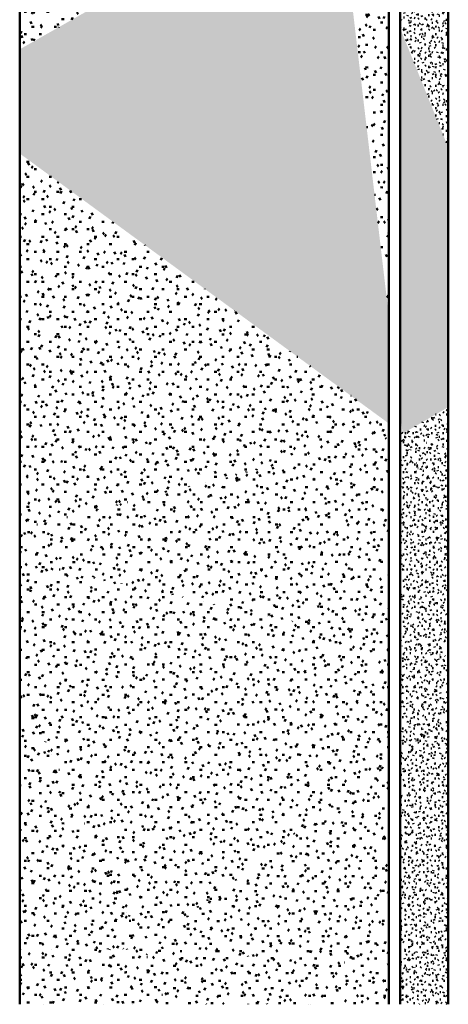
# Model space of a CAD drawing. Header units: millimetres. Extents: x -44271 to 51900, y -56710 to 25730.
# Tile 6 of 61: x -20922 to -15122, y -56710 to -43385. Entities that reach past the tile are written whole.
import ezdxf

# ---------------------------------------------------------------- set-up
doc = ezdxf.new("R2010")
doc.units = ezdxf.units.MM
doc.layers.add('A-DETL-MBND', color=5, linetype='Continuous', lineweight=50)

msp = doc.modelspace()

# ---------------------------------------------------------------- hatches: boundary and pattern name
at = {"layer": 'A-DETL-MBND'}
h = msp.add_hatch(dxfattribs=at)
h.set_pattern_fill('FP_566', color=256, style=0, pattern_type=2)
h.set_pattern_definition([(359.93866, (-52.68, -33.73), (406.0605, 101.13034), [33.5, -271.046, -1928.789]), (359.93866, (-52.68, -33.73), (406.0605, 101.13034), [-304.546, 33.5, -271.046, -1624.244]), (359.93866, (-52.68, -33.73), (406.0605, 101.13034), [-609.091, 33.5, -575.591, -1015.152]), (359.93866, (-52.68, -33.73), (406.0605, 101.13034), [-1218.183, 33.5, -271.046, -710.607]), (359.93866, (-52.68, -33.73), (406.0605, 101.13034), [-1522.729, 33.5, -169.53, -507.576]), (359.93866, (-52.68, -33.73), (406.0605, 101.13034), [-1725.759, 33.5, -474.076]), (119.972, (99.59, 16.88), (-290.94288, 301.3631), [33.528, -271.271, 33.528, -1896.867]), (119.972, (99.59, 16.88), (-290.94288, 301.3631), [-338.327, -271.271, 33.528, -576.071, -1015.997]), (119.972, (99.59, 16.88), (-290.94288, 301.3631), [-1219.197, 33.528, -271.271, 33.528, -677.67]), (119.972, (99.59, 16.88), (-290.94288, 301.3631), [-1557.524, -169.672, 33.528, -474.471]), (239.997, (150.35, 219.96), (-115.11454, -402.4917), [33.497, -271.02, 33.497, -1895.11]), (239.997, (150.35, 219.96), (-115.11454, -402.4917), [-338.014, -271.02, 33.497, -575.537, -1015.056]), (239.997, (150.35, 219.96), (-115.11454, -402.4917), [-1218.067, 33.497, -271.02, 33.497, -677.042]), (239.997, (150.35, 219.96), (-115.11454, -402.4917), [-1556.081, -169.514, 33.497, -474.031])])
h.paths.add_polyline_path([(-20921.6, -43786.7), (-16637, -41356), (-20921.6, -39524.7), (-20921.6, -41356)])
h = msp.add_hatch(dxfattribs=at)
h.set_pattern_fill('FP_565', color=256, style=0, pattern_type=2)
h.set_pattern_definition([(359.9218, (-55.68, -106.03), (406.2541, 100.91369), [33.516, -271.175, -1929.71]), (359.9218, (-55.68, -106.03), (406.2541, 100.91369), [-304.691, 33.516, -271.175, -1625.019]), (359.9218, (-55.68, -106.03), (406.2541, 100.91369), [-609.382, 33.516, -575.866, -1015.637]), (359.9218, (-55.68, -106.03), (406.2541, 100.91369), [-1218.765, 33.516, -271.175, -710.946]), (359.9218, (-55.68, -106.03), (406.2541, 100.91369), [-1523.456, 33.516, -169.611, -507.819]), (359.9218, (-55.68, -106.03), (406.2541, 100.91369), [-1726.583, 33.516, -474.303]), (120.004, (96.67, -55.5), (-291.08528, 301.15776), [33.512, -271.143, 33.512, -1895.973]), (120.004, (96.67, -55.5), (-291.08528, 301.15776), [-338.168, -271.143, 33.512, -575.799, -1015.518]), (120.004, (96.67, -55.5), (-291.08528, 301.15776), [-1218.622, 33.512, -271.143, 33.512, -677.351]), (120.004, (96.67, -55.5), (-291.08528, 301.15776), [-1556.79, -169.592, 33.512, -474.247]), (239.957, (147.45, 147.37), (-115.1706, -402.0723), [33.473, -270.823, -1927.205]), (239.957, (147.45, 147.37), (-115.1706, -402.0723), [-304.296, 33.473, -270.823, -1622.91]), (239.957, (147.45, 147.37), (-115.1706, -402.0723), [-608.591, 33.473, -575.119, -1014.319]), (239.957, (147.45, 147.37), (-115.1706, -402.0723), [-1217.182, 33.473, -270.823, -710.023]), (239.957, (147.45, 147.37), (-115.1706, -402.0723), [-1521.478, 33.473, -169.391, -507.159]), (239.957, (147.45, 147.37), (-115.1706, -402.0723), [-1724.341, 33.473, -473.687])])
h.paths.add_polyline_path([(-15924.3, -48850.9), (-15924.3, -47412.4), (-16637, -41356), (-20921.6, -43786.7), (-20921.6, -45195.6), (-19268.7, -46404.6)])
h = msp.add_hatch(dxfattribs=at)
h.set_pattern_fill('FP_629', color=256, style=0, pattern_type=2)
h.set_pattern_definition([(359.75485, (-234.76, -176.34), (405.2473, 99.703), [33.433, -270.505, -1924.943]), (359.75485, (-234.76, -176.34), (405.2473, 99.703), [-303.938, 33.433, -270.505, -1621.005]), (359.75485, (-234.76, -176.34), (405.2473, 99.703), [-607.877, 33.433, -574.444, -1013.128]), (359.75485, (-234.76, -176.34), (405.2473, 99.703), [-1215.754, 33.433, -270.505, -709.19]), (359.75485, (-234.76, -176.34), (405.2473, 99.703), [-1519.692, 33.433, -169.192, -506.564]), (359.75485, (-234.76, -176.34), (405.2473, 99.703), [-1722.318, 33.433, -473.131]), (119.908, (-82.79, -126.28), (-290.36026, 301.91236), [33.526, -271.254, -1930.272]), (119.908, (-82.79, -126.28), (-290.36026, 301.91236), [-304.78, 33.526, -271.254, -1625.492]), (119.908, (-82.79, -126.28), (-290.36026, 301.91236), [-609.559, 33.526, -576.034, -1015.932]), (119.908, (-82.79, -126.28), (-290.36026, 301.91236), [-1219.119, 33.526, -271.254, -711.153]), (119.908, (-82.79, -126.28), (-290.36026, 301.91236), [-1523.899, 33.526, -169.661, -507.966]), (119.908, (-82.79, -126.28), (-290.36026, 301.91236), [-1727.085, 33.526, -474.44]), (239.969, (-32.13, 76.38), (-114.88689, -401.61343), [33.402, -270.251, -1923.137]), (239.969, (-32.13, 76.38), (-114.88689, -401.61343), [-303.653, 33.402, -270.251, -1619.484]), (239.969, (-32.13, 76.38), (-114.88689, -401.61343), [-607.306, 33.402, -573.905, -1012.177]), (239.969, (-32.13, 76.38), (-114.88689, -401.61343), [-1214.613, 33.402, -270.251, -708.524]), (239.969, (-32.13, 76.38), (-114.88689, -401.61343), [-1518.266, 33.402, -169.034, -506.089]), (239.969, (-32.13, 76.38), (-114.88689, -401.61343), [-1720.701, 33.402, -472.687])])
h.paths.add_polyline_path([(-15924.3, -47412.4), (-15924.3, -43125), (-16637, -41356), (-16042.9, -46404.6)])
h = msp.add_hatch(dxfattribs=at)
h.set_pattern_fill('FP_390', color=256, style=0, pattern_type=2)
h.set_pattern_definition([(356.635, (-3842.255, -1832.06), (191.723594, 38.810396), [15.844, -128.196, -912.258]), (356.635, (-3842.255, -1832.06), (191.723594, 38.810396), [-144.041, 15.844, -128.196, -768.217]), (356.635, (-3842.255, -1832.06), (191.723594, 38.810396), [-288.081, 15.844, -272.237, -480.136]), (356.635, (-3842.255, -1832.06), (191.723594, 38.810396), [-576.163, 15.844, -128.196, -336.095]), (356.635, (-3842.255, -1832.06), (191.723594, 38.810396), [-720.203, 15.844, -80.183, -240.068]), (356.635, (-3842.255, -1832.06), (191.723594, 38.810396), [-816.231, 15.844, -224.223]), (118.154, (-3770.36, -1811.244), (-137.37165, 156.52702), [16.761, -135.613, -965.038]), (118.154, (-3770.36, -1811.244), (-137.37165, 156.52702), [-152.374, 16.761, -135.613, -812.664]), (118.154, (-3770.36, -1811.244), (-137.37165, 156.52702), [-304.749, 16.761, -287.988, -507.915]), (118.154, (-3770.36, -1811.244), (-137.37165, 156.52702), [-609.498, 16.761, -135.613, -355.54]), (118.154, (-3770.36, -1811.244), (-137.37165, 156.52702), [-761.872, 16.761, -84.822, -253.957]), (118.154, (-3770.36, -1811.244), (-137.37165, 156.52702), [-863.455, 16.761, -237.196]), (240.27, (-3746.393, -1712.49), (-54.35115, -195.338566), [15.947, -129.028, -918.177]), (240.27, (-3746.393, -1712.49), (-54.35115, -195.338566), [-144.975, 15.947, -129.028, -773.202]), (240.27, (-3746.393, -1712.49), (-54.35115, -195.338566), [-289.951, 15.947, -274.003, -483.251]), (240.27, (-3746.393, -1712.49), (-54.35115, -195.338566), [-579.901, 15.947, -129.028, -338.276]), (240.27, (-3746.393, -1712.49), (-54.35115, -195.338566), [-724.877, 15.947, -80.703, -241.626]), (240.27, (-3746.393, -1712.49), (-54.35115, -195.338566), [-821.527, 15.947, -225.678])])
h.paths.add_polyline_path([(-15121.6, -45117.3), (-15121.6, -41834.9), (-15160.8, -41625), (-15771.6, -41513.7), (-15771.6, -43504), (-15739.1, -43584.7)])
h = msp.add_hatch(dxfattribs=at)
h.set_pattern_fill('FP_389', color=256, style=0, pattern_type=2)
h.set_pattern_definition([(359.75485, (-234.044, -175.81), (202.62415, 49.851496), [16.717, -135.253, -962.472]), (359.75485, (-234.044, -175.81), (202.62415, 49.851496), [-151.969, 16.717, -135.253, -810.502]), (359.75485, (-234.044, -175.81), (202.62415, 49.851496), [-303.938, 16.717, -287.222, -506.564]), (359.75485, (-234.044, -175.81), (202.62415, 49.851496), [-607.877, 16.717, -135.253, -354.595]), (359.75485, (-234.044, -175.81), (202.62415, 49.851496), [-759.846, 16.717, -84.596, -253.282]), (359.75485, (-234.044, -175.81), (202.62415, 49.851496), [-861.159, 16.717, -236.565]), (119.908, (-158.06, -150.774), (-145.18013, 150.95618), [16.763, -135.627, -965.136]), (119.908, (-158.06, -150.774), (-145.18013, 150.95618), [-152.39, 16.763, -135.627, -812.746]), (119.908, (-158.06, -150.774), (-145.18013, 150.95618), [-304.78, 16.763, -288.017, -507.966]), (119.908, (-158.06, -150.774), (-145.18013, 150.95618), [-609.559, 16.763, -135.627, -355.576]), (119.908, (-158.06, -150.774), (-145.18013, 150.95618), [-761.949, 16.763, -84.83, -253.983]), (119.908, (-158.06, -150.774), (-145.18013, 150.95618), [-863.543, 16.763, -237.22]), (239.969, (-132.73, -49.446), (-57.443876, -200.806464), [16.701, -135.126, -961.568]), (239.969, (-132.73, -49.446), (-57.443876, -200.806464), [-151.827, 16.701, -135.126, -809.742]), (239.969, (-132.73, -49.446), (-57.443876, -200.806464), [-303.653, 16.701, -286.952, -506.089]), (239.969, (-132.73, -49.446), (-57.443876, -200.806464), [-607.306, 16.701, -135.126, -354.262]), (239.969, (-132.73, -49.446), (-57.443876, -200.806464), [-759.133, 16.701, -84.517, -253.044]), (239.969, (-132.73, -49.446), (-57.443876, -200.806464), [-860.351, 16.701, -236.343])])
h.paths.add_polyline_path([(-15739.1, -48986.4), (-15121.6, -48627.5), (-15121.6, -45117.3), (-15771.6, -43504), (-15771.6, -48710.2)])
h = msp.add_hatch(dxfattribs=at)
h.set_pattern_fill('FP_563', color=256, style=0, pattern_type=2)
h.set_pattern_definition([(359.99706, (-0.28, -1.82), (406.39821, 101.56215), [33.528, -271.271, -1930.392]), (359.99706, (-0.28, -1.82), (406.39821, 101.56215), [-304.799, 33.528, -271.271, -1625.594]), (359.99706, (-0.28, -1.82), (406.39821, 101.56215), [-609.598, 33.528, -576.07, -1015.996]), (359.99706, (-0.28, -1.82), (406.39821, 101.56215), [-1219.195, 33.528, -271.271, -711.197]), (359.99706, (-0.28, -1.82), (406.39821, 101.56215), [-1523.994, 33.528, -169.671, -507.998]), (359.99706, (-0.28, -1.82), (406.39821, 101.56215), [-1727.193, 33.528, -474.47]), (120.003, (152.12, 48.97), (-291.18539, 301.11933), [33.525, -271.244, -1930.2]), (120.003, (152.12, 48.97), (-291.18539, 301.11933), [-304.768, 33.525, -271.244, -1625.432]), (120.003, (152.12, 48.97), (-291.18539, 301.11933), [-609.537, 33.525, -576.012, -1015.895]), (120.003, (152.12, 48.97), (-291.18539, 301.11933), [-1219.074, 33.525, -271.244, -711.126]), (120.003, (152.12, 48.97), (-291.18539, 301.11933), [-1523.842, 33.525, -169.654, -507.947]), (120.003, (152.12, 48.97), (-291.18539, 301.11933), [-1727.021, 33.525, -474.423]), (239.995, (202.92, 252.13), (-115.2127, -402.67932), [33.523, -271.232, -1930.114]), (239.995, (202.92, 252.13), (-115.2127, -402.67932), [-304.755, 33.523, -271.232, -1625.36]), (239.995, (202.92, 252.13), (-115.2127, -402.67932), [-609.51, 33.523, -575.987, -1015.85]), (239.995, (202.92, 252.13), (-115.2127, -402.67932), [-1219.02, 33.523, -271.232, -711.095]), (239.995, (202.92, 252.13), (-115.2127, -402.67932), [-1523.775, 33.523, -169.647, -507.925]), (239.995, (202.92, 252.13), (-115.2127, -402.67932), [-1726.944, 33.523, -474.402])])
h.paths.add_polyline_path([(-20921.6, -50275.7), (-15924.3, -49032.5), (-15924.3, -48850.9), (-20921.6, -45195.6), (-20921.6, -49032.5)])
h = msp.add_hatch(dxfattribs=at)
h.set_pattern_fill('FP_393', color=256, style=0, pattern_type=2)
h.set_pattern_definition([(359.72449, (-228.094, -589.06), (203.011405, 49.507384), [16.749, -135.511, -964.314]), (359.72449, (-228.094, -589.06), (203.011405, 49.507384), [-152.26, 16.749, -135.511, -812.054]), (359.72449, (-228.094, -589.06), (203.011405, 49.507384), [-304.52, 16.749, -287.772, -507.534]), (359.72449, (-228.094, -589.06), (203.011405, 49.507384), [-609.04, 16.749, -135.511, -355.274]), (359.72449, (-228.094, -589.06), (203.011405, 49.507384), [-761.3, 16.749, -84.758, -253.767]), (359.72449, (-228.094, -589.06), (203.011405, 49.507384), [-862.807, 16.749, -237.018]), (120.063, (-151.965, -564.187), (-145.45859, 150.337353), [16.717, -135.253, -962.475]), (120.063, (-151.965, -564.187), (-145.45859, 150.337353), [-151.97, 16.717, -135.253, -810.505]), (120.063, (-151.965, -564.187), (-145.45859, 150.337353), [-303.94, 16.717, -287.223, -506.566]), (120.063, (-151.965, -564.187), (-145.45859, 150.337353), [-607.879, 16.717, -135.253, -354.596]), (120.063, (-151.965, -564.187), (-145.45859, 150.337353), [-759.849, 16.717, -84.597, -253.283]), (120.063, (-151.965, -564.187), (-145.45859, 150.337353), [-861.162, 16.717, -236.566]), (239.798, (-126.59, -463.34), (-57.553627, -199.845177), [16.647, -134.69, -958.465]), (239.798, (-126.59, -463.34), (-57.553627, -199.845177), [-151.337, 16.647, -134.69, -807.128]), (239.798, (-126.59, -463.34), (-57.553627, -199.845177), [-302.673, 16.647, -286.026, -504.455]), (239.798, (-126.59, -463.34), (-57.553627, -199.845177), [-605.346, 16.647, -134.69, -353.119]), (239.798, (-126.59, -463.34), (-57.553627, -199.845177), [-756.683, 16.647, -84.244, -252.228]), (239.798, (-126.59, -463.34), (-57.553627, -199.845177), [-857.574, 16.647, -235.581])])
h.paths.add_polyline_path([(-15121.6, -49225.5), (-15121.6, -48627.5), (-15739.1, -48986.4), (-15718.2, -48994.5)])
h = msp.add_hatch(dxfattribs=at)
h.set_pattern_fill('FP_368', color=256, style=0, pattern_type=2)
h.set_pattern_definition([(359.92181, (-55.426, -105.544), (203.127046, 50.456845), [16.758, -135.588, -964.855]), (359.92181, (-55.426, -105.544), (203.127046, 50.456845), [-152.346, 16.758, -135.588, -812.51]), (359.92181, (-55.426, -105.544), (203.127046, 50.456845), [-304.691, 16.758, -287.933, -507.819]), (359.92181, (-55.426, -105.544), (203.127046, 50.456845), [-609.382, 16.758, -135.588, -355.473]), (359.92181, (-55.426, -105.544), (203.127046, 50.456845), [-761.728, 16.758, -84.806, -253.909]), (359.92181, (-55.426, -105.544), (203.127046, 50.456845), [-863.292, 16.758, -237.151]), (120.004, (20.747, -80.28), (-145.54264, 150.57888), [16.756, -135.572, 16.756, -947.987]), (120.004, (20.747, -80.28), (-145.54264, 150.57888), [-169.084, -135.572, 16.756, -287.899, -507.759]), (120.004, (20.747, -80.28), (-145.54264, 150.57888), [-609.311, 16.756, -135.572, 16.756, -338.675]), (120.004, (20.747, -80.28), (-145.54264, 150.57888), [-778.395, -84.796, 16.756, -237.124]), (239.957, (46.14, 21.153), (-57.5853, -201.036155), [16.736, -135.412, 16.736, -946.866]), (239.957, (46.14, 21.153), (-57.5853, -201.036155), [-168.884, -135.412, 16.736, -287.559, -507.159]), (239.957, (46.14, 21.153), (-57.5853, -201.036155), [-608.591, 16.736, -135.412, 16.736, -338.275]), (239.957, (46.14, 21.153), (-57.5853, -201.036155), [-777.475, -84.696, 16.736, -236.843])])
h.paths.add_polyline_path([(-15739.1, -48986.4), (-15771.6, -48710.2), (-15771.6, -48962.6)])
h = msp.add_hatch(dxfattribs=at)
h.set_pattern_fill('FP_626', color=256, style=0, pattern_type=2)
h.set_pattern_definition([(0.02016, (11.26, -97.28), (406.39128, 101.588), [33.527, -271.266, 33.527, -1896.834]), (0.02016, (11.26, -97.28), (406.39128, 101.588), [-338.321, -271.266, 33.527, -576.06, -1015.979]), (0.02016, (11.26, -97.28), (406.39128, 101.588), [-1219.175, 33.527, -271.266, 33.527, -677.658]), (0.02016, (11.26, -97.28), (406.39128, 101.588), [-1557.496, -169.669, 33.527, -474.462]), (120.042, (163.65, -46.5), (-291.18046, 300.59419), [33.484, -270.92, -1927.894]), (120.042, (163.65, -46.5), (-291.18046, 300.59419), [-304.404, 33.484, -270.92, -1623.489]), (120.042, (163.65, -46.5), (-291.18046, 300.59419), [-608.809, 33.484, -575.324, -1014.681]), (120.042, (163.65, -46.5), (-291.18046, 300.59419), [-1217.617, 33.484, -270.92, -710.277]), (120.042, (163.65, -46.5), (-291.18046, 300.59419), [-1522.021, 33.484, -169.452, -507.34]), (120.042, (163.65, -46.5), (-291.18046, 300.59419), [-1724.957, 33.484, -473.856]), (239.968, (214.45, 156.41), (-115.20795, -402.18066), [33.495, -271.002, -1928.482]), (239.968, (214.45, 156.41), (-115.20795, -402.18066), [-304.497, 33.495, -271.002, -1623.984]), (239.968, (214.45, 156.41), (-115.20795, -402.18066), [-608.994, 33.495, -575.499, -1014.99]), (239.968, (214.45, 156.41), (-115.20795, -402.18066), [-1217.988, 33.495, -271.002, -710.493]), (239.968, (214.45, 156.41), (-115.20795, -402.18066), [-1522.485, 33.495, -169.503, -507.495]), (239.968, (214.45, 156.41), (-115.20795, -402.18066), [-1725.483, 33.495, -474])])
h.paths.add_polyline_path([(-15924.3, -51823.9), (-15924.3, -49032.5), (-20921.6, -50275.7), (-20921.6, -50706.8), (-20228.7, -50861.7)])
h = msp.add_hatch(dxfattribs=at)
h.set_pattern_fill('FP_386', color=256, style=0, pattern_type=2)
h.set_pattern_definition([(0.02016, (11.194, -96.754), (203.19614, 50.7945), [16.764, -135.633, 16.764, -948.417]), (0.02016, (11.194, -96.754), (203.19614, 50.7945), [-169.161, -135.633, 16.764, -288.03, -507.99]), (0.02016, (11.194, -96.754), (203.19614, 50.7945), [-609.588, 16.764, -135.633, 16.764, -338.829]), (0.02016, (11.194, -96.754), (203.19614, 50.7945), [-778.748, -84.834, 16.764, -237.231]), (120.042, (87.393, -71.366), (-145.59041, 150.29641), [16.742, -135.46, 16.742, -947.205]), (120.042, (87.393, -71.366), (-145.59041, 150.29641), [-168.944, -135.46, 16.742, -287.662, -507.34]), (120.042, (87.393, -71.366), (-145.59041, 150.29641), [-608.809, 16.742, -135.46, 16.742, -338.396]), (120.042, (87.393, -71.366), (-145.59041, 150.29641), [-777.753, -84.726, 16.742, -236.928]), (239.968, (112.79, 30.09), (-57.603977, -201.09033), [16.747, -135.501, 16.747, -947.493]), (239.968, (112.79, 30.09), (-57.603977, -201.09033), [-168.996, -135.501, 16.747, -287.75, -507.495]), (239.968, (112.79, 30.09), (-57.603977, -201.09033), [-608.994, 16.747, -135.501, 16.747, -338.499]), (239.968, (112.79, 30.09), (-57.603977, -201.09033), [-777.99, -84.752, 16.747, -237])])
h.paths.add_polyline_path([(-15121.6, -52003.3), (-15121.6, -50353.5), (-15739.1, -48986.4), (-15771.6, -48994.5), (-15771.6, -51858)])
h = msp.add_hatch(dxfattribs=at)
h.set_pattern_fill('FP_385', color=256, style=0, pattern_type=2)
h.set_pattern_definition([(359.89048, (-82.22, -212.34), (203.12449, 50.285823), [16.758, -135.586, -964.845]), (359.89048, (-82.22, -212.34), (203.12449, 50.285823), [-152.344, 16.758, -135.586, -812.501]), (359.89048, (-82.22, -212.34), (203.12449, 50.285823), [-304.688, 16.758, -287.93, -507.813]), (359.89048, (-82.22, -212.34), (203.12449, 50.285823), [-609.376, 16.758, -135.586, -355.469]), (359.89048, (-82.22, -212.34), (203.12449, 50.285823), [-761.72, 16.758, -84.805, -253.907]), (359.89048, (-82.22, -212.34), (203.12449, 50.285823), [-863.282, 16.758, -237.149]), (120.025, (-6.05, -187.15), (-145.540554, 150.482394), [16.745, -135.484, 16.745, -947.375]), (120.025, (-6.05, -187.15), (-145.540554, 150.482394), [-168.975, -135.484, 16.745, -287.714, -507.432]), (120.025, (-6.05, -187.15), (-145.540554, 150.482394), [-608.918, 16.745, -135.484, 16.745, -338.457]), (120.025, (-6.05, -187.15), (-145.540554, 150.482394), [-777.893, -84.741, 16.745, -236.971]), (239.92, (19.34, -85.85), (-57.58539, -200.768976), [16.718, -135.26, 16.718, -945.807]), (239.92, (19.34, -85.85), (-57.58539, -200.768976), [-168.695, -135.26, 16.718, -287.237, -506.592]), (239.92, (19.34, -85.85), (-57.58539, -200.768976), [-607.91, 16.718, -135.26, 16.718, -337.897]), (239.92, (19.34, -85.85), (-57.58539, -200.768976), [-776.605, -84.601, 16.718, -236.578])])
h.paths.add_polyline_path([(-15121.6, -50353.5), (-15121.6, -49225.5), (-15739.1, -48986.4)])
h = msp.add_hatch(dxfattribs=at)
h.set_pattern_fill('FP_632', color=256, style=0, pattern_type=2)
h.set_pattern_definition([(0.01942, (2.22, -4.58), (406.36655, 101.70174), [33.525, -271.25, 33.525, -1896.716]), (0.01942, (2.22, -4.58), (406.36655, 101.70174), [-338.3, -271.25, 33.525, -576.025, -1015.917]), (0.01942, (2.22, -4.58), (406.36655, 101.70174), [-1219.1, 33.525, -271.25, 33.525, -677.616]), (0.01942, (2.22, -4.58), (406.36655, 101.70174), [-1557.4, -169.658, 33.525, -474.433]), (120.011, (154.61, 46.26), (-291.16196, 300.95134), [33.514, -271.155, 33.514, -1896.057]), (120.011, (154.61, 46.26), (-291.16196, 300.95134), [-338.183, -271.155, 33.514, -575.825, -1015.564]), (120.011, (154.61, 46.26), (-291.16196, 300.95134), [-1218.676, 33.514, -271.155, 33.514, -677.381]), (120.011, (154.61, 46.26), (-291.16196, 300.95134), [-1556.859, -169.599, 33.514, -474.268]), (239.998, (205.4, 249.4), (-115.20385, -402.65056), [33.523, -271.235, -1930.137]), (239.998, (205.4, 249.4), (-115.20385, -402.65056), [-304.759, 33.523, -271.235, -1625.379]), (239.998, (205.4, 249.4), (-115.20385, -402.65056), [-609.517, 33.523, -575.994, -1015.862]), (239.998, (205.4, 249.4), (-115.20385, -402.65056), [-1219.034, 33.523, -271.235, -711.103]), (239.998, (205.4, 249.4), (-115.20385, -402.65056), [-1523.793, 33.523, -169.649, -507.931]), (239.998, (205.4, 249.4), (-115.20385, -402.65056), [-1726.965, 33.523, -474.407])])
h.paths.add_polyline_path([(-19237.3, -55957.3), (-15924.3, -53432.2), (-15924.3, -51823.9), (-20921.6, -50706.8), (-20921.6, -52419.9), (-19244.9, -55941.3)])
h = msp.add_hatch(dxfattribs=at)
h.set_pattern_fill('FP_430', color=256, style=0, pattern_type=2)
h.set_pattern_definition([(0.01942, (2.097, -4.327), (203.183776, 50.85087), [16.763, -135.625, 16.763, -948.358]), (0.01942, (2.097, -4.327), (203.183776, 50.85087), [-169.15, -135.625, 16.763, -288.012, -507.958]), (0.01942, (2.097, -4.327), (203.183776, 50.85087), [-609.55, 16.763, -135.625, 16.763, -338.808]), (0.01942, (2.097, -4.327), (203.183776, 50.85087), [-778.7, -84.829, 16.763, -237.217]), (120.011, (78.29, 21.09), (-145.580982, 150.47567), [16.757, -135.578, 16.757, -948.029]), (120.011, (78.29, 21.09), (-145.580982, 150.47567), [-169.091, -135.578, 16.757, -287.912, -507.782]), (120.011, (78.29, 21.09), (-145.580982, 150.47567), [-609.338, 16.757, -135.578, 16.757, -338.69]), (120.011, (78.29, 21.09), (-145.580982, 150.47567), [-778.429, -84.8, 16.757, -237.134]), (239.998, (103.69, 122.663), (-57.601927, -201.32528), [16.762, -135.618, -965.069]), (239.998, (103.69, 122.663), (-57.601927, -201.32528), [-152.379, 16.762, -135.618, -812.689]), (239.998, (103.69, 122.663), (-57.601927, -201.32528), [-304.759, 16.762, -287.997, -507.931]), (239.998, (103.69, 122.663), (-57.601927, -201.32528), [-609.517, 16.762, -135.618, -355.552]), (239.998, (103.69, 122.663), (-57.601927, -201.32528), [-761.896, 16.762, -84.824, -253.965]), (239.998, (103.69, 122.663), (-57.601927, -201.32528), [-863.482, 16.762, -237.204])])
h.paths.add_polyline_path([(-15771.6, -53315.8), (-15121.6, -52820.4), (-15121.6, -52003.3), (-15771.6, -51858), (-15771.6, -52820.4)])
h = msp.add_hatch(dxfattribs=at)
h.set_pattern_fill('FP_564', color=256, style=0, pattern_type=2)
h.set_pattern_definition([(359.94642, (-38.35, -75.51), (406.30375, 101.12609), [33.52, -271.208, -1929.943]), (359.94642, (-38.35, -75.51), (406.30375, 101.12609), [-304.728, 33.52, -271.208, -1625.215]), (359.94642, (-38.35, -75.51), (406.30375, 101.12609), [-609.456, 33.52, -575.935, -1015.759]), (359.94642, (-38.35, -75.51), (406.30375, 101.12609), [-1218.911, 33.52, -271.208, -711.031]), (359.94642, (-38.35, -75.51), (406.30375, 101.12609), [-1523.639, 33.52, -169.632, -507.88]), (359.94642, (-38.35, -75.51), (406.30375, 101.12609), [-1726.791, 33.52, -474.36]), (120.004, (114.01, -24.9), (-291.12083, 301.14532), [33.516, -271.178, -1929.734]), (120.004, (114.01, -24.9), (-291.12083, 301.14532), [-304.695, 33.516, -271.178, -1625.039]), (120.004, (114.01, -24.9), (-291.12083, 301.14532), [-609.39, 33.516, -575.873, -1015.649]), (120.004, (114.01, -24.9), (-291.12083, 301.14532), [-1218.779, 33.516, -271.178, -710.954]), (120.004, (114.01, -24.9), (-291.12083, 301.14532), [-1523.474, 33.516, -169.613, -507.825]), (120.004, (114.01, -24.9), (-291.12083, 301.14532), [-1726.604, 33.516, -474.308]), (239.97, (164.8, 178.06), (-115.18147, -402.27505), [33.489, -270.959, -1928.171]), (239.97, (164.8, 178.06), (-115.18147, -402.27505), [-304.448, 33.489, -270.959, -1623.723]), (239.97, (164.8, 178.06), (-115.18147, -402.27505), [-608.896, 33.489, -575.407, -1014.827]), (239.97, (164.8, 178.06), (-115.18147, -402.27505), [-1217.792, 33.489, -270.959, -710.379]), (239.97, (164.8, 178.06), (-115.18147, -402.27505), [-1522.24, 33.489, -169.476, -507.413]), (239.97, (164.8, 178.06), (-115.18147, -402.27505), [-1725.206, 33.489, -473.924])])
h.paths.add_polyline_path([(-20921.6, -55977.7), (-19237.3, -55957.3), (-20921.6, -52419.9), (-20921.6, -55957.3)])
h = msp.add_hatch(dxfattribs=at)
h.set_pattern_fill('FP_396', color=256, style=0, pattern_type=2)
h.set_pattern_definition([(0.07385, (27.33, -45.285), (203.121423, 51.00785), [16.757, -135.583, 16.757, -948.068]), (0.07385, (27.33, -45.285), (203.121423, 51.00785), [-169.098, -135.583, 16.757, -287.924, -507.803]), (0.07385, (27.33, -45.285), (203.121423, 51.00785), [-609.364, 16.757, -135.583, 16.757, -338.705]), (0.07385, (27.33, -45.285), (203.121423, 51.00785), [-778.462, -84.803, 16.757, -237.144]), (120.035, (103.5, -19.814), (-145.536387, 150.228545), [16.74, -135.438, 16.74, -947.055]), (120.035, (103.5, -19.814), (-145.536387, 150.228545), [-168.918, -135.438, 16.74, -287.617, -507.26]), (120.035, (103.5, -19.814), (-145.536387, 150.228545), [-608.712, 16.74, -135.438, 16.74, -338.343]), (120.035, (103.5, -19.814), (-145.536387, 150.228545), [-777.63, -84.712, 16.74, -236.891]), (240.002, (128.89, 81.71), (-57.58225, -201.235557), [16.758, -135.59, 16.758, -948.113]), (240.002, (128.89, 81.71), (-57.58225, -201.235557), [-169.106, -135.59, 16.758, -287.938, -507.827]), (240.002, (128.89, 81.71), (-57.58225, -201.235557), [-609.392, 16.758, -135.59, 16.758, -338.721]), (240.002, (128.89, 81.71), (-57.58225, -201.235557), [-778.499, -84.807, 16.758, -237.155])])
h.paths.add_polyline_path([(-15121.6, -56244), (-15121.6, -52820.4), (-15771.6, -53315.8), (-15771.6, -56198.7)])
h = msp.add_hatch(dxfattribs=at)
h.set_pattern_fill('FP_631', color=256, style=0, pattern_type=2)
h.set_pattern_definition([(0.07385, (27.59, -45.72), (406.24185, 102.0147), [33.515, -271.167, -1929.651]), (0.07385, (27.59, -45.72), (406.24185, 102.0147), [-304.682, 33.515, -271.167, -1624.97]), (0.07385, (27.59, -45.72), (406.24185, 102.0147), [-609.364, 33.515, -575.849, -1015.606]), (0.07385, (27.59, -45.72), (406.24185, 102.0147), [-1218.727, 33.515, -271.167, -710.924]), (0.07385, (27.59, -45.72), (406.24185, 102.0147), [-1523.409, 33.515, -169.606, -507.803]), (0.07385, (27.59, -45.72), (406.24185, 102.0147), [-1726.53, 33.515, -474.288]), (120.035, (179.93, 5.22), (-291.07327, 300.45796), [33.479, -270.877, 33.479, -1894.11]), (120.035, (179.93, 5.22), (-291.07327, 300.45796), [-337.835, -270.877, 33.479, -575.233, -1014.52]), (120.035, (179.93, 5.22), (-291.07327, 300.45796), [-1217.425, 33.479, -270.877, 33.479, -676.685]), (120.035, (179.93, 5.22), (-291.07327, 300.45796), [-1555.26, -169.425, 33.479, -473.781]), (240.002, (230.71, 208.27), (-115.16363, -402.47161), [33.517, -271.18, -1929.742]), (240.002, (230.71, 208.27), (-115.16363, -402.47161), [-304.696, 33.517, -271.18, -1625.046]), (240.002, (230.71, 208.27), (-115.16363, -402.47161), [-609.392, 33.517, -575.876, -1015.654]), (240.002, (230.71, 208.27), (-115.16363, -402.47161), [-1218.785, 33.517, -271.18, -710.958]), (240.002, (230.71, 208.27), (-115.16363, -402.47161), [-1523.481, 33.517, -169.614, -507.827]), (240.002, (230.71, 208.27), (-115.16363, -402.47161), [-1726.612, 33.517, -474.31])])
h.paths.add_polyline_path([(-15924.3, -56188), (-15924.3, -53432.2), (-19237.3, -55957.3), (-18944.2, -55977.7)])
h = msp.add_hatch(dxfattribs=at)
h.set_pattern_fill('FP_567', color=256, style=0, pattern_type=2)
h.set_pattern_definition([(359.98486, (-0.73, -0.39), (406.29983, 101.48564), [33.52, -271.205, -1929.925]), (359.98486, (-0.73, -0.39), (406.29983, 101.48564), [-304.725, 33.52, -271.205, -1625.2]), (359.98486, (-0.73, -0.39), (406.29983, 101.48564), [-609.45, 33.52, -575.93, -1015.75]), (359.98486, (-0.73, -0.39), (406.29983, 101.48564), [-1218.9, 33.52, -271.205, -711.025]), (359.98486, (-0.73, -0.39), (406.29983, 101.48564), [-1523.625, 33.52, -169.63, -507.875]), (359.98486, (-0.73, -0.39), (406.29983, 101.48564), [-1726.775, 33.52, -474.355]), (119.992, (151.63, 50.37), (-291.11741, 301.20764), [33.528, -271.272, 33.528, -1896.871]), (119.992, (151.63, 50.37), (-291.11741, 301.20764), [-338.328, -271.272, 33.528, -576.072, -1016]), (119.992, (151.63, 50.37), (-291.11741, 301.20764), [-1219.2, 33.528, -271.272, 33.528, -677.672]), (119.992, (151.63, 50.37), (-291.11741, 301.20764), [-1557.528, -169.672, 33.528, -474.472]), (240.001, (202.42, 253.54), (-115.18058, -402.69481), [33.52, -271.21, 33.52, -1896.437]), (240.001, (202.42, 253.54), (-115.18058, -402.69481), [-338.25, -271.21, 33.52, -575.94, -1015.767]), (240.001, (202.42, 253.54), (-115.18058, -402.69481), [-1218.921, 33.52, -271.21, 33.52, -677.517]), (240.001, (202.42, 253.54), (-115.18058, -402.69481), [-1557.171, -169.633, 33.52, -474.363])])
h.paths.add_polyline_path([(-19827.3, -56709.5), (-19237.3, -55957.3), (-20921.6, -55977.7), (-20921.6, -56709.5), (-20228.7, -56709.5)])
h = msp.add_hatch(dxfattribs=at)
h.set_pattern_fill('FP_628', color=256, style=0, pattern_type=2)
h.set_pattern_definition([(359.98455, (-2.89, -2.91), (406.34538, 101.47643), [33.524, -271.236, -1930.142]), (359.98455, (-2.89, -2.91), (406.34538, 101.47643), [-304.759, 33.524, -271.236, -1625.383]), (359.98455, (-2.89, -2.91), (406.34538, 101.47643), [-609.519, 33.524, -575.995, -1015.864]), (359.98455, (-2.89, -2.91), (406.34538, 101.47643), [-1219.037, 33.524, -271.236, -711.105]), (359.98455, (-2.89, -2.91), (406.34538, 101.47643), [-1523.796, 33.524, -169.649, -507.932]), (359.98455, (-2.89, -2.91), (406.34538, 101.47643), [-1726.969, 33.524, -474.409]), (119.996, (149.49, 47.84), (-291.1485, 301.19075), [33.527, -271.267, -1930.364]), (119.996, (149.49, 47.84), (-291.1485, 301.19075), [-304.794, 33.527, -271.267, -1625.57]), (119.996, (149.49, 47.84), (-291.1485, 301.19075), [-609.589, 33.527, -576.061, -1015.981]), (119.996, (149.49, 47.84), (-291.1485, 301.19075), [-1219.177, 33.527, -271.267, -711.187]), (119.996, (149.49, 47.84), (-291.1485, 301.19075), [-1523.972, 33.527, -169.669, -507.991]), (119.996, (149.49, 47.84), (-291.1485, 301.19075), [-1727.168, 33.527, -474.463]), (239.996, (200.29, 251), (-115.19716, -402.6666), [33.52, -271.204, -1929.913]), (239.996, (200.29, 251), (-115.19716, -402.6666), [-304.723, 33.52, -271.204, -1625.19]), (239.996, (200.29, 251), (-115.19716, -402.6666), [-609.446, 33.52, -575.927, -1015.744]), (239.996, (200.29, 251), (-115.19716, -402.6666), [-1218.893, 33.52, -271.204, -711.021]), (239.996, (200.29, 251), (-115.19716, -402.6666), [-1523.616, 33.52, -169.629, -507.872]), (239.996, (200.29, 251), (-115.19716, -402.6666), [-1726.765, 33.52, -474.352])])
h.paths.add_polyline_path([(-19731.9, -56709.5), (-18940, -56709.5), (-19237.3, -55957.3), (-19827.3, -56709.5)])
h = msp.add_hatch(dxfattribs=at)
h.set_pattern_fill('FP_627', color=256, style=0, pattern_type=2)
h.set_pattern_definition([(359.99579, (-56.11, -4.21), (406.20146, 101.57015), [33.512, -271.139, 33.512, -1895.943]), (359.99579, (-56.11, -4.21), (406.20146, 101.57015), [-338.162, -271.139, 33.512, -575.79, -1015.503]), (359.99579, (-56.11, -4.21), (406.20146, 101.57015), [-1218.603, 33.512, -271.139, 33.512, -677.34]), (359.99579, (-56.11, -4.21), (406.20146, 101.57015), [-1556.765, -169.589, 33.512, -474.24]), (119.987, (96.21, 46.58), (-291.04585, 301.17258), [33.525, -271.247, -1930.221]), (119.987, (96.21, 46.58), (-291.04585, 301.17258), [-304.772, 33.525, -271.247, -1625.449]), (119.987, (96.21, 46.58), (-291.04585, 301.17258), [-609.544, 33.525, -576.019, -1015.906]), (119.987, (96.21, 46.58), (-291.04585, 301.17258), [-1219.087, 33.525, -271.247, -711.134]), (119.987, (96.21, 46.58), (-291.04585, 301.17258), [-1523.859, 33.525, -169.656, -507.953]), (119.987, (96.21, 46.58), (-291.04585, 301.17258), [-1727.04, 33.525, -474.428]), (240.011, (146.99, 249.78), (-115.15544, -402.74312), [33.523, -271.23, -1930.098]), (240.011, (146.99, 249.78), (-115.15544, -402.74312), [-304.752, 33.523, -271.23, -1625.346]), (240.011, (146.99, 249.78), (-115.15544, -402.74312), [-609.505, 33.523, -575.982, -1015.841]), (240.011, (146.99, 249.78), (-115.15544, -402.74312), [-1219.009, 33.523, -271.23, -711.089]), (240.011, (146.99, 249.78), (-115.15544, -402.74312), [-1523.762, 33.523, -169.645, -507.921]), (240.011, (146.99, 249.78), (-115.15544, -402.74312), [-1726.93, 33.523, -474.398])])
h.paths.add_polyline_path([(-18940, -56709.5), (-15924.3, -56709.5), (-15924.3, -56188), (-19237.3, -55957.3), (-19229.2, -55977.8)])
h = msp.add_hatch(dxfattribs=at)
h.set_pattern_fill('FP_387', color=256, style=0, pattern_type=2)
h.set_pattern_definition([(359.99579, (-56.41, -4.23), (203.10073, 50.785077), [16.756, -135.57, 16.756, -947.972]), (359.99579, (-56.41, -4.23), (203.10073, 50.785077), [-169.081, -135.57, 16.756, -287.895, -507.751]), (359.99579, (-56.41, -4.23), (203.10073, 50.785077), [-609.302, 16.756, -135.57, 16.756, -338.67]), (359.99579, (-56.41, -4.23), (203.10073, 50.785077), [-778.383, -84.794, 16.756, -237.12]), (119.987, (19.754, 21.16), (-145.523607, 150.586475), [16.762, -135.623, 16.762, -948.348]), (119.987, (19.754, 21.16), (-145.523607, 150.586475), [-169.148, -135.623, 16.762, -288.009, -507.953]), (119.987, (19.754, 21.16), (-145.523607, 150.586475), [-609.544, 16.762, -135.623, 16.762, -338.805]), (119.987, (19.754, 21.16), (-145.523607, 150.586475), [-778.692, -84.828, 16.762, -237.214]), (240.011, (45.14, 122.76), (-57.577972, -201.37199), [16.761, -135.615, 16.761, -948.288]), (240.011, (45.14, 122.76), (-57.577972, -201.37199), [-169.138, -135.615, 16.761, -287.991, -507.921]), (240.011, (45.14, 122.76), (-57.577972, -201.37199), [-609.505, 16.761, -135.615, 16.761, -338.783]), (240.011, (45.14, 122.76), (-57.577972, -201.37199), [-778.642, -84.823, 16.761, -237.199])])
h.paths.add_polyline_path([(-15121.6, -56244), (-15771.6, -56198.7), (-15771.6, -56709.5), (-15121.6, -56709.5)])

# ---------------------------------------------------------------- linework, layer by layer
for p, q in [((-20921.6, -25306.8), (-20921.6, -56709.5)), ((-15924.3, -56709.5), (-15924.3, -25306.8)), ((-15771.6, -25306.8), (-15771.6, -56709.5)), ((-15121.6, -56709.5), (-15121.6, -25306.8))]:
    msp.add_line(p, q, dxfattribs=at)

doc.saveas('drawing.dxf')
